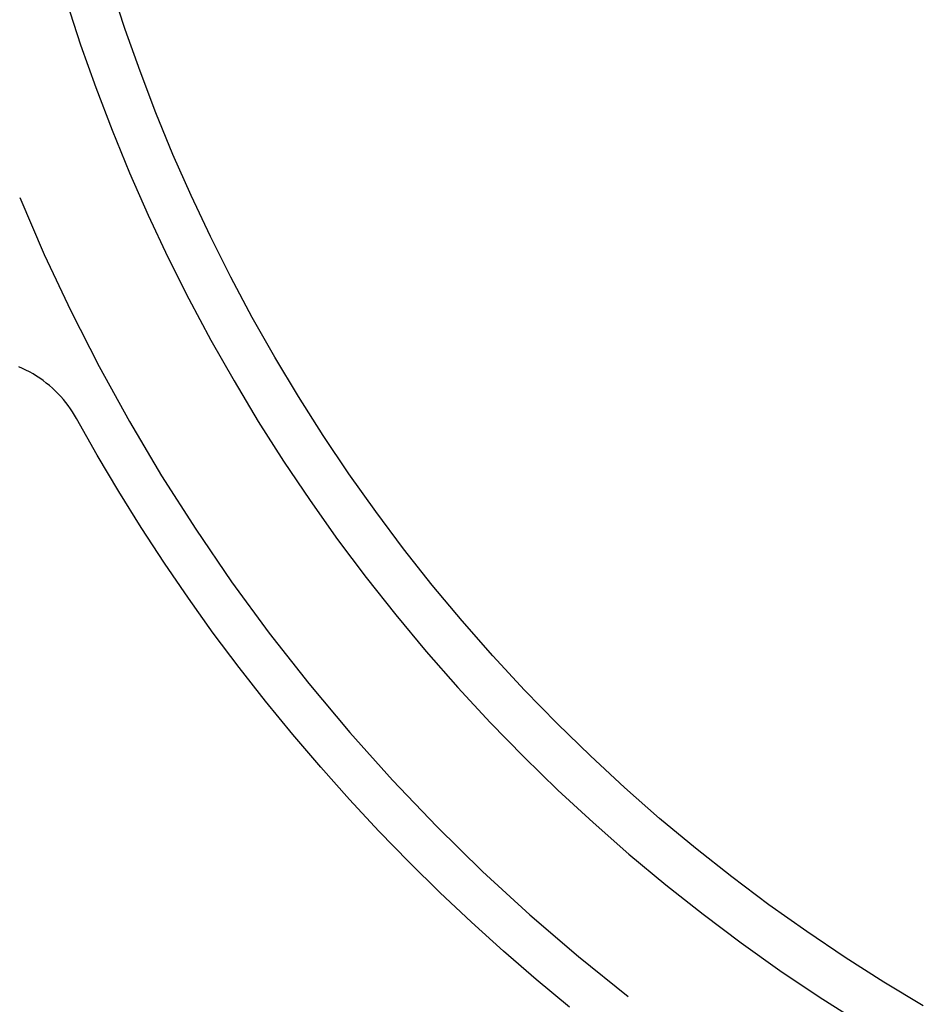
# Model space of a CAD drawing. Header units: millimetres. Extents: x -7950 to -6950, y 4408 to 5408.
# Tile 84 of 111: x -7238 to -7200, y 5048 to 5089. Entities that reach past the tile are written whole.
import ezdxf

# ---------------------------------------------------------------- set-up
doc = ezdxf.new("R2010")
doc.units = ezdxf.units.MM
doc.layers.add('SHOW Mini_Barndoor 002', color=7, linetype='Continuous', true_color=0x000000)

msp = doc.modelspace()

# ---------------------------------------------------------------- linework, layer by layer
at = {"layer": 'SHOW Mini_Barndoor 002', "color": 18, "lineweight": -3, "true_color": 0x000000}
for points in [[(-7199.934, 5047.581), (-7201.605, 5048.584), (-7203.254, 5049.632), (-7204.88, 5050.725), (-7206.481, 5051.862), (-7208.056, 5053.042), (-7209.602, 5054.265), (-7211.118, 5055.529), (-7212.602, 5056.833), (-7214.054, 5058.175), (-7215.47, 5059.555), (-7216.85, 5060.972), (-7218.193, 5062.423), (-7219.497, 5063.907), (-7220.76, 5065.424), (-7221.983, 5066.97), (-7223.163, 5068.544), (-7224.3, 5070.145), (-7225.393, 5071.772), (-7226.442, 5073.421), (-7227.445, 5075.091), (-7228.402, 5076.781), (-7229.312, 5078.488), (-7230.175, 5080.211), (-7230.992, 5081.948), (-7231.761, 5083.697), (-7232.483, 5085.456), (-7233.157, 5087.223), (-7233.784, 5088.997), (-7234.365, 5090.775)], [(-7236.273, 5090.178), (-7235.678, 5088.353), (-7235.035, 5086.533), (-7234.342, 5084.72), (-7233.602, 5082.915), (-7232.812, 5081.12), (-7231.975, 5079.338), (-7231.088, 5077.57), (-7230.154, 5075.818), (-7229.172, 5074.084), (-7228.143, 5072.369), (-7227.067, 5070.677), (-7225.946, 5069.008), (-7224.779, 5067.365), (-7223.568, 5065.75), (-7222.313, 5064.163), (-7221.016, 5062.607), (-7219.678, 5061.084), (-7218.301, 5059.595), (-7216.884, 5058.141), (-7215.431, 5056.725), (-7213.941, 5055.347), (-7212.418, 5054.009), (-7210.862, 5052.712), (-7209.276, 5051.458), (-7207.66, 5050.247), (-7206.017, 5049.08), (-7204.348, 5047.958), (-7202.656, 5046.882)], [(-7238.258, 5081.865), (-7237.218, 5079.455), (-7236.096, 5077.066), (-7234.892, 5074.701), (-7233.607, 5072.365), (-7232.242, 5070.061), (-7230.797, 5067.794), (-7229.275, 5065.568), (-7227.677, 5063.386), (-7226.005, 5061.253), (-7224.261, 5059.172), (-7222.448, 5057.147), (-7220.568, 5055.181), (-7218.625, 5053.277), (-7216.622, 5051.439), (-7214.561, 5049.668), (-7212.447, 5047.969)], [(-7235.859, 5072.495), (-7235.938, 5072.633), (-7236.023, 5072.77), (-7236.112, 5072.905), (-7236.207, 5073.039), (-7236.306, 5073.169), (-7236.411, 5073.298), (-7236.52, 5073.423), (-7236.634, 5073.545), (-7236.752, 5073.664), (-7236.875, 5073.78), (-7237.002, 5073.891), (-7237.133, 5073.999), (-7237.268, 5074.102), (-7237.407, 5074.201), (-7237.55, 5074.295), (-7237.695, 5074.384), (-7237.843, 5074.469), (-7237.995, 5074.548), (-7238.148, 5074.621), (-7238.304, 5074.69)], [(-7214.937, 5047.519), (-7216.352, 5048.69), (-7217.742, 5049.892), (-7219.105, 5051.124), (-7220.441, 5052.384), (-7221.749, 5053.673), (-7223.028, 5054.988), (-7224.277, 5056.33), (-7225.495, 5057.696), (-7226.682, 5059.087), (-7227.837, 5060.5), (-7228.96, 5061.935), (-7230.049, 5063.391), (-7231.104, 5064.866), (-7232.125, 5066.36), (-7233.112, 5067.871), (-7234.063, 5069.398), (-7234.979, 5070.94), (-7235.859, 5072.495)]]:
    msp.add_lwpolyline(points, dxfattribs=at)

doc.saveas('drawing.dxf')
